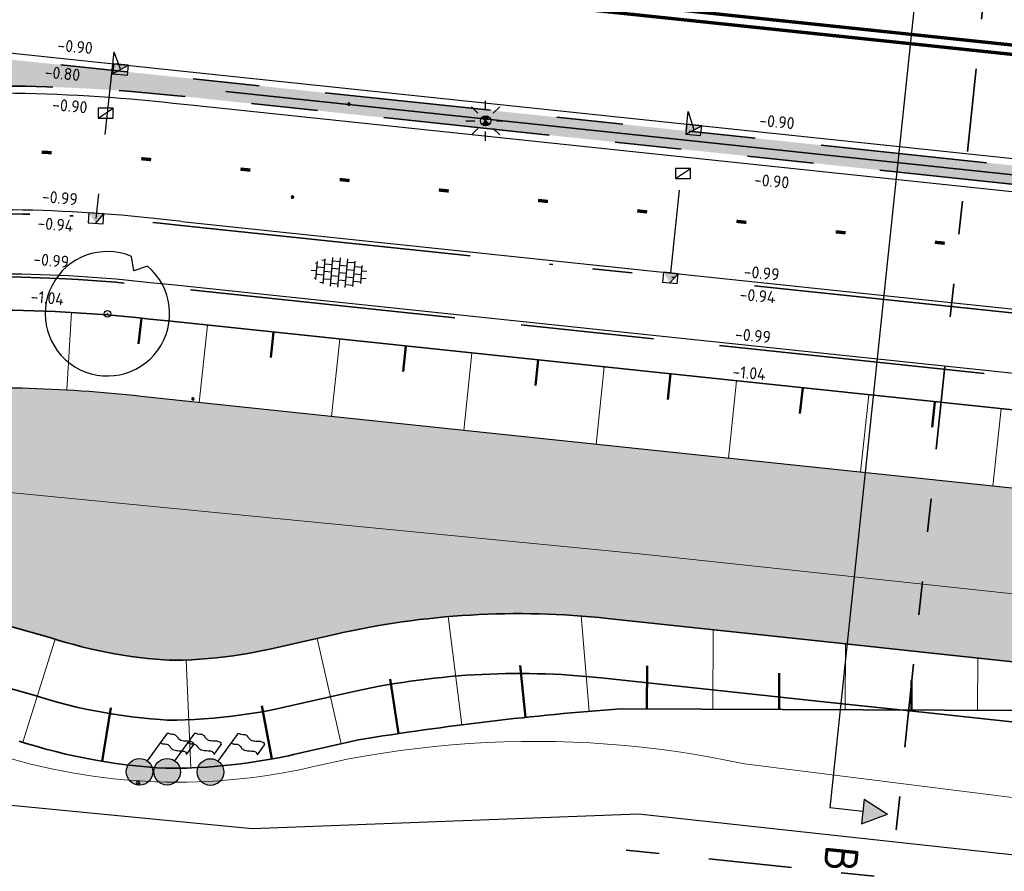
# Model space of a CAD drawing. Header units: metres. Extents: x -1 to 222837, y -2 to 853657.
# Tile 100 of 256: x 110850 to 110879, y 426741 to 426767. Entities that reach past the tile are written whole.
import ezdxf
from ezdxf.enums import TextEntityAlignment as Align

# ---------------------------------------------------------------- set-up
doc = ezdxf.new("R2010")
doc.units = ezdxf.units.M
doc.header["$XCLIPFRAME"] = 0
for name, pattern in [('AL-TEKENBLADGRENS', [11.5, 2.5, -1.5, 1, -1.5, 1, -1.5, 2.5]), ('RI-HWA_KOLKAANSLUITING', [4.3, 2.5, -1.8]), ('VH-AMSTELBAND', [30, 16, -4, 0, -2, 2, -2, 0, -4]), ('VH-OPSLUITBAND_100X200', [16, 8, -2, 4, -2]), ('VH-TROTTOIRBAND_130-150', [15, 5, -2, 2, -2, 2, -2])]:
    doc.linetypes.add(name, pattern=pattern)
doc.layers.add('A- Bestaand water', color=7, linetype='Continuous', true_color=0x5cadff)
doc.layers.add('A-Te graven water', color=7, linetype='Continuous', true_color=0x0040ff)
for name, color, linetype, lineweight in [('A-TXT-T25 @ 0.2', 7, 'Continuous', 25), ('B-ALG', 8, 'Continuous', 5), ('B-GRS-WERKGRENS', 4, 'WERKGRENS', 25), ('B-OI-RI-GWA_KOLK-S', 30, 'Continuous', 30), ('N-GRN-BOOM', 70, 'Continuous', 25), ('N-GRN-BOOM @ 0.02', 70, 'Continuous', 25), ('N-GRN-BOOM @ 1', 70, 'Continuous', 25), ('N-WE-GR-BOS-A', 42, 'Continuous', 18), ('N-WE-GR-HAAG-G', 90, 'GR-HAAG1', 35), ('N-WE-GW-BERM-G', 90, 'Continuous', 35), ('N-WE-GW-TALUDARCERING_KORT-G', 90, 'Continuous', 50), ('N-WE-GW-TALUDARCERING_LANG-G', 90, 'Continuous', 18), ('N-WE-IE-MEUBILAIR_WEGMEUBILAIR_VLAGGENMAST-S', 7, 'Continuous', 25), ('N-WE-IE-TERREINAFSCHEIDING_KUNSTMATIG-G', 30, 'IE-TERREINAFSCHEIDING-KUNSTMATIG', 35), ('N-WE-OB-BESCHOEIING-G', 7, 'OB-BESCHOEIING', 35), ('N-WE-RI-HWA_KOLK-S', 150, 'Continuous', 25), ('N-WE-VH-KANTOPSLUITING_OPSLUITBAND_100X200-G VOETPAD', 150, 'VH-OPSLUITBAND_100X200', 35), ('N-WE-VH-KANTOPSLUITING_RWSBAND-G', 210, 'VH-TROTTOIRBAND_130-150', 35), ('N-WE-VH-KANTOPSLUITING_VOORKANT OB 100X200', 7, 'Continuous', 25), ('N-WE-VH-KANTOPSLUITING_VOORKANT RIJWIELPADBAND', 7, 'Continuous', 25), ('N-WE-VH-KANTOPSLUITING_VOORKANT RWS-BAND', 7, 'Continuous', 25), ('N-WE-VH-Trottoirband 150x170', 60, 'VH-AMSTELBAND', 35), ('N-WE-VH-VERHARDING_TEGEL-S', 7, 'Continuous', 25), ('N-WE-VW-MARKERING_LANGS_STREEP-G', 7, 'Continuous', 35), ('N-WTR-DAMWAND', 140, 'DAMWAND', 25), ('SLD-n-wm_wegmarkering', 7, 'Continuous', 25), ('X-XX-AL-HOOGTELABEL-T25', 7, 'Continuous', 25), ('X-XX-AL-TEKENBLADGRENS-G blad 2', 7, 'AL-TEKENBLADGRENS', 35)]:
    doc.layers.add(name, color=color, linetype=linetype, lineweight=lineweight)
doc.layers.add('N-WE-RI-HWA_KOLKAANSLUITING-G', color=7, linetype='RI-HWA_KOLKAANSLUITING', lineweight=25, true_color=0x0078f0)
doc.layers.add('STEDIN BOVENGRONDS', color=7, linetype='Continuous')
doc.layers.add('X-REF', color=7, linetype='Continuous')
doc.styles.add('NLCS-ISO', font='NLCS-ISO.ttf')
doc.styles.add('NLCS-ISO-M1000-T25', font='NLCS-ISO.ttf')
doc.styles.add('RPS_50', font='isocp.shx', dxfattribs={"height": 5})
doc.linetypes.add('DAMWAND', pattern='A,2.2,-1,[132,ltypeshp.shx,S=0.5,R=0,X=-1,Y=0],3.2', length=6.4)
doc.linetypes.add('GR-HAAG1', pattern='A,6,[176,NLCS.shx,S=0.125,R=0,X=0,Y=0],-2', length=8)
doc.linetypes.add('IE-TERREINAFSCHEIDING-KUNSTMATIG', pattern='A,4,[82,NLCS.shx,S=0.75,R=90,X=0,Y=0],4,-2', length=10)
doc.linetypes.add('OB-BESCHOEIING', pattern='A,30,-5,[1,NLCS.SHX,S=1,R=0,X=0,Y=0],-5', length=40)
doc.linetypes.add('WERKGRENS', pattern='A,2.5,-1,[133,ltypeshp.shx,S=1,R=0,X=-1,Y=0],-1,2.5', length=7)
picture_1 = doc.add_image_def('image1.ecw', size_in_pixel=(400001, 250001))
picture_2 = doc.add_image_def('image2.ecw', size_in_pixel=(120000, 80000))

# ---------------------------------------------------------------- blocks, each defined once
blk = doc.blocks.new('*U1777')
for points in [[(12.8, 76.13), (16.72, 77.61), (13.18, 79.86)], [(-3.95, -87.94), (-0.03, -86.46), (-3.57, -84.21)]]:
    blk.add_hatch(color=256).paths.add_polyline_path(points)
for p, q in [((8.01, 78.5), (-8.73, -85.57)), ((12.99, 77.99), (8.01, 78.5)), ((13.18, 79.86), (12.8, 76.13)), ((13.18, 79.86), (16.72, 77.61)), ((12.8, 76.13), (16.72, 77.61)), ((-3.57, -84.21), (-3.95, -87.94)), ((-3.57, -84.21), (-0.03, -86.46)), ((-3.76, -86.08), (-8.73, -85.57)), ((-3.95, -87.94), (-0.03, -86.46))]:
    blk.add_line(p, q)
at = {"color": 4, "style": 'RPS_50'}
blk.add_attdef('NR-LINKS', text='', height=5, rotation=264.1724, dxfattribs=at).set_placement((8.57, 84), align=Align.RIGHT)
blk.add_attdef('NR-RECHTS', (-9.29, -91.06), '', height=5, rotation=264.1724, dxfattribs=at)
blk = doc.blocks.new('30')
at = {"layer": 'SLD-n-wm_wegmarkering'}
blk.add_solid([(-0.15, -0.05), (-0.15, 0.05), (0.15, -0.05), (0.15, 0.05)], dxfattribs=at)
blk = doc.blocks.new('*U338')
at = {"layer": 'SLD-n-wm_wegmarkering'}
blk.add_blockref('30', (0.15, 0), dxfattribs=at)
blk = doc.blocks.new('*U339')
at = {"layer": 'SLD-n-wm_wegmarkering', "color": 0, "linetype": 'ByBlock', "lineweight": -2, "transparency": 16777216}
for p, rotation in [((110850.511, 426762.889), 358.1117437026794), ((110853.504, 426762.697), 354.5560385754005), ((110856.488, 426762.384), 353.9884587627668), ((110859.471, 426762.07), 353.9884587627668), ((110862.455, 426761.756), 353.9884587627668), ((110865.438, 426761.442), 353.9884587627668), ((110868.422, 426761.128), 353.9884587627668), ((110871.405, 426760.813), 353.9884587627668), ((110874.389, 426760.499), 353.9884587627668), ((110877.372, 426760.185), 353.9884587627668)]:
    blk.add_blockref('*U338', p, dxfattribs=dict(at, rotation=rotation))
blk = doc.blocks.new('B-SRI-KOLK_TROTTOIR-SO')
at = {"color": 0}
blk.add_line((-1.125, 0), (1.125, 1.5), dxfattribs=at)
blk.add_3dface([(-1.125, 0), (1.125, 0), (1.125, 1.5), (-1.125, 1.5)], dxfattribs=at)
blk = doc.blocks.new('N-SRI-KOLK_TROTTOIR-SO')
blk.add_hatch(color=256).paths.add_polyline_path([(1.125, 1.5), (-1.125, 1.5), (-1.125, 0)])
blk.add_line((-1.125, 0), (1.125, 1.5))
at = {"flags": 128}
blk.add_lwpolyline([(-1.125, 0), (1.125, 0), (1.125, 1.5), (-1.125, 1.5)], close=True, dxfattribs=at)
blk = doc.blocks.new('TK in rijwielpadband')
at = {"layer": 'N-WE-RI-HWA_KOLK-S'}
blk.add_hatch(color=256, dxfattribs=at).paths.add_polyline_path([(2.25, 1.5), (0, 1.5), (1.125, 0)])
blk.add_line((1.125, 0), (2.25, 1.5), dxfattribs=at)
at = {"layer": 'N-WE-RI-HWA_KOLK-S', "flags": 128}
blk.add_lwpolyline([(0, 0), (2.25, 0), (2.25, 1.5), (0, 1.5)], close=True, dxfattribs=at)
blk = doc.blocks.new('SVH-TEGEL_300X300_DUN_HALFST-SO')
for p, q in [((-3.7, 2.25), (-3, 2.25)), ((-3, -2.52), (-3, 2.52)), ((-1.5, -2.87), (-1.5, 2.87)), ((-1.5, 2.25), (0, 2.25)), ((0, -2.97), (0, 2.97)), ((1.5, -2.87), (1.5, 2.87)), ((1.5, 2.25), (3, 2.25)), ((3, -2.52), (3, 2.52)), ((-5.66, 0), (-4.5, 0)), ((-4.89, 1.5), (-4.5, 1.5)), ((-4.5, -1.8), (-4.5, 1.8)), ((-4.5, 0.75), (-3, 0.75)), ((-3, 1.5), (-1.5, 1.5)), ((-3, 0), (-1.5, 0)), ((-1.5, 0.75), (0, 0.75)), ((0, 1.5), (1.5, 1.5)), ((0, 0), (1.5, 0)), ((1.5, 0.75), (3, 0.75)), ((3, 1.5), (4.5, 1.5)), ((3, 0), (4.5, 0)), ((4.5, -1.8), (4.5, 1.8)), ((4.5, 0.75), (5.48, 0.75)), ((-4.89, -1.5), (-4.5, -1.5)), ((-4.5, -0.75), (-3, -0.75)), ((-3, -1.5), (-1.5, -1.5)), ((-1.5, -0.75), (0, -0.75)), ((0, -1.5), (1.5, -1.5)), ((1.5, -0.75), (3, -0.75)), ((3, -1.5), (4.5, -1.5)), ((4.5, -0.75), (5.48, -0.75)), ((-3.7, -2.25), (-3, -2.25)), ((-1.5, -2.25), (0, -2.25)), ((1.5, -2.25), (3, -2.25))]:
    blk.add_line(p, q)
at = {"style": 'NLCS-ISO'}
blk.add_attdef('FORMAAT', text='', height=1.8, dxfattribs=at).set_placement((-5.76, 0), align=Align.MIDDLE_RIGHT)
blk.add_attdef('KLEUR', text='', height=1.8, dxfattribs=at).set_placement((5.58, 0), align=Align.MIDDLE_LEFT)
at = {"style": 'NLCS-ISO', "flags": 1}
blk.add_attdef('FUNCTIE', text='', height=1.8, dxfattribs=at).set_placement((0.12, -3.58), align=Align.MIDDLE_CENTER)
blk = doc.blocks.new('SIE-WEG_VLAGGENMAST-SO')
blk.add_hatch(color=256).paths.add_polyline_path([(0.2, 0, 1), (-0.2, 0, 1)])
for p, q in [((0.116, 0.163), (0.422, 0.583)), ((0.706, 0.261), (0.814, 0.409))]:
    blk.add_line(p, q)
blk.add_circle((0, 0), 0.2)
for points in [[(0.422, 0.583), (0.463, 0.568), (0.507, 0.565), (0.551, 0.542), (0.586, 0.497), (0.664, 0.467), (0.745, 0.462), (0.797, 0.442), (0.814, 0.409)], [(0.314, 0.435), (0.355, 0.42), (0.399, 0.417), (0.443, 0.394), (0.478, 0.349), (0.556, 0.319), (0.637, 0.314), (0.689, 0.294), (0.706, 0.261)]]:
    blk.add_spline(points, degree=3)
blk = doc.blocks.new('Lichtmast hergebruik')
h = blk.add_hatch(color=256)
h.dxf.hatch_style = 1
h.paths.add_polyline_path([(-0.58, 0.5), (0, 0), (0.5, 0.58, 0.414214)])
h = blk.add_hatch(color=256)
h.dxf.hatch_style = 1
h.paths.add_polyline_path([(0.58, -0.5), (0, 0), (-0.5, -0.58, 0.414214)])
for p, q in [((0, 1.62), (0, 3)), ((-2.12, 2.12), (-1.15, 1.15)), ((1.15, 1.15), (2.12, 2.12)), ((-3, 0), (-1.62, 0)), ((-2.12, -2.12), (-1.15, -1.15)), ((1.15, -1.15), (2.12, -2.12)), ((1.62, 0), (3, 0)), ((0, -3), (0, -1.62))]:
    blk.add_line(p, q)
at = {"flags": 128}
for points in [[(-0.58, 0.5), (0.58, -0.5)], [(-0.5, -0.58), (0.5, 0.58)]]:
    blk.add_lwpolyline(points, dxfattribs=at)
blk.add_circle((0, 0), 0.77)
at = {"style": 'NLCS-ISO'}
blk.add_attdef('TYPE', text='', height=1.8, dxfattribs=at).set_placement((0, 3), align=Align.BOTTOM_CENTER)
blk = doc.blocks.new('*U2079')
at = {"flags": 128}
blk.add_lwpolyline([(4.82, 5.74), (3.15, 5.17), (2.89, 6.92, 13.158116)], format="xyb", close=True, dxfattribs=at)
blk.add_circle((0, 0), 0.4)
blk.add_point((0, 0))
blk = doc.blocks.new('*U2697')
at = {"layer": 'N-GRN-BOOM @ 1', "xscale": 0.25, "yscale": 0.25, "zscale": 0.25}
blk.add_blockref('*U2079', (110852.489, 426758.03), dxfattribs=at)
blk = doc.blocks.new('*U2702')
at = {"layer": 'N-GRN-BOOM @ 0.02', "xscale": 0.005, "yscale": 0.005, "zscale": 0.005}
blk.add_blockref('*U2079', (110855.057, 426755.475), dxfattribs=at)
blk = doc.blocks.new('*U2703')
at = {"layer": 'N-GRN-BOOM @ 0.02', "xscale": 0.005, "yscale": 0.005, "zscale": 0.005}
blk.add_blockref('*U2079', (110858.052, 426761.544), dxfattribs=at)
blk = doc.blocks.new('*U2704')
at = {"layer": 'N-GRN-BOOM @ 0.02', "xscale": 0.005, "yscale": 0.005, "zscale": 0.005}
blk.add_blockref('*U2079', (110859.746, 426764.341), dxfattribs=at)
blk = doc.blocks.new('*U2749')
at = {"layer": 'N-GRN-BOOM @ 0.02', "xscale": 0.006999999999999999, "yscale": 0.006999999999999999, "zscale": 0.006999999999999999}
blk.add_blockref('*U2079', (110853.408, 426743.926), dxfattribs=at)

msp = doc.modelspace()

# ---------------------------------------------------------------- hatches: boundary and pattern name
at = {"layer": 'A- Bestaand water', "transparency": 33554559}
h = msp.add_hatch(color=256, dxfattribs=at)
edge = h.paths.add_edge_path()
edge.add_arc((110840.4053, 426795.7257), 40.36, 255.91054, 272.06637)
edge.add_arc((110841.673, 426774.2511), 18.86, 270.56963, 275.31028)
edge.add_line((110843.4185, 426755.472), (110845.1103, 426755.6289))
edge.add_arc((110848.9176, 426714.5752), 41.2299, 83.61065, 95.2984, ccw=False)
edge.add_line((110853.5059, 426755.549), (110854.1624, 426755.4798))
edge.add_line((110854.1624, 426755.4798), (110903.0784, 426750.3278))
edge.add_arc((110902.6934, 426748.7494), 1.6247, -84.13717, 76.29248, ccw=False)
edge.add_line((110902.8594, 426747.1332), (110868.591, 426750.805))
edge.add_line((110868.591, 426750.805), (110846.557, 426752.947))
edge.add_line((110846.557, 426752.947), (110787.383, 426759.314))
edge.add_line((110787.383, 426759.314), (110780.343, 426760.233))
edge.add_line((110780.343, 426760.233), (110778.827, 426760.743))
edge.add_arc((110780.8492, 426761.1302), 2.0589, 84.71359, 190.8389, ccw=False)
edge.add_line((110781.0389, 426763.1803), (110818.0744, 426759.2802))
edge.add_line((110818.0744, 426759.2802), (110819.5067, 426759.1293))
edge.add_arc((110815.1981, 426718.2156), 41.14, 72.67853, 83.98846, ccw=False)
edge.add_line((110827.4468, 426757.4898), (110829.0768, 426756.9815))
edge.add_arc((110834.692, 426774.9862), 18.86, 252.67853, 257.40724)
at = {"layer": 'A-Te graven water', "transparency": 33554559}
h = msp.add_hatch(color=256, dxfattribs=at)
edge = h.paths.add_edge_path()
edge.add_arc((110839.9057, 426793.378), 40.4716, 252.17033, 255.11684)
edge.add_line((110829.5106, 426754.2642), (110850.76, 426748.2992))
edge.add_line((110850.76, 426748.2992), (110850.998, 426748.224))
edge.add_line((110850.998, 426748.224), (110851.2374, 426748.1529))
edge.add_line((110851.2374, 426748.1529), (110851.4782, 426748.0859))
edge.add_line((110851.4782, 426748.0859), (110851.7205, 426748.023))
edge.add_line((110851.7205, 426748.023), (110851.9639, 426747.9644))
edge.add_line((110851.9639, 426747.9644), (110852.2084, 426747.91))
edge.add_line((110852.2084, 426747.91), (110852.4541, 426747.8598))
edge.add_line((110852.4541, 426747.8598), (110852.7008, 426747.8139))
edge.add_line((110852.7008, 426747.8139), (110852.9484, 426747.7723))
edge.add_line((110852.9484, 426747.7723), (110853.197, 426747.735))
edge.add_line((110853.197, 426747.735), (110853.4463, 426747.702))
edge.add_line((110853.4463, 426747.702), (110853.6963, 426747.6733))
edge.add_line((110853.6963, 426747.6733), (110853.9469, 426747.649))
edge.add_line((110853.9469, 426747.649), (110854.1983, 426747.629))
edge.add_line((110854.1983, 426747.629), (110854.3484, 426747.6197))
edge.add_line((110854.3484, 426747.6197), (110854.5536, 426747.6184))
edge.add_line((110854.5536, 426747.6184), (110854.7636, 426747.6237))
edge.add_line((110854.7636, 426747.6237), (110855.0156, 426747.6345))
edge.add_line((110855.0156, 426747.6345), (110855.2673, 426747.6496))
edge.add_line((110855.2673, 426747.6496), (110855.5186, 426747.6692))
edge.add_line((110855.5186, 426747.6692), (110855.7695, 426747.6931))
edge.add_line((110855.7695, 426747.6931), (110856.0197, 426747.7214))
edge.add_line((110856.0197, 426747.7214), (110856.2694, 426747.754))
edge.add_line((110856.2694, 426747.754), (110856.5183, 426747.791))
edge.add_line((110856.5183, 426747.791), (110856.7664, 426747.8323))
edge.add_line((110856.7664, 426747.8323), (110857.0137, 426747.8779))
edge.add_line((110857.0137, 426747.8779), (110857.2661, 426747.929))
edge.add_line((110857.2661, 426747.929), (110857.3741, 426747.9525))
edge.add_line((110857.3741, 426747.9525), (110859.3179, 426748.3951))
edge.add_arc((110864.8678, 426724.0189), 25, 83.88746, 102.82611, ccw=False)
edge.add_line((110867.5298, 426748.8767), (110874.3174, 426748.1498))
edge.add_line((110874.3174, 426748.1498), (110877.5596, 426747.8026))
edge.add_line((110877.5596, 426747.8026), (110883.8538, 426747.1285))
edge.add_arc((110889.1782, 426796.8442), 50, 263.88709, 271.26065)
edge.add_line((110890.2782, 426746.8563), (110902.8594, 426747.1332))
edge.add_line((110902.8594, 426747.1332), (110876.107, 426750))
edge.add_line((110876.107, 426750), (110868.591, 426750.805))
edge.add_line((110868.591, 426750.805), (110846.8309, 426752.9204))
edge.add_line((110846.8309, 426752.9204), (110825.4159, 426755.2217))
edge.add_line((110825.4159, 426755.2217), (110827.5137, 426754.8502))
at = {"layer": 'N-WE-GR-BOS-A', "transparency": 33554559}
h = msp.add_hatch(dxfattribs=at)
h.set_pattern_fill('AGR-BOSPLANTSOEN', color=102, scale=0.2, style=0, pattern_type=2)
h.set_pattern_definition([(0, (0, 0), (0.2, 0.2), [0.24, -0.16]), (90, (0.12, -0.08), (-0.8, 5e-17), [0.16, -0.24]), (90, (0.32, 0.12), (-0.8, 5e-17), [0.16, -0.24]), (90, (0.52, -0.04), (-0.8, 5e-17), [0.08, -0.32]), (90, (0.72, 0.16), (-0.8, 5e-17), [0.08, -0.32])])
edge = h.paths.add_edge_path()
edge.add_line((110912.4529, 426757.4572), (110912.6048, 426759.0214))
edge.add_line((110912.6048, 426759.0214), (110912.272, 426759.0537))
edge.add_line((110912.272, 426759.0537), (110912.2702, 426759.0539))
edge.add_line((110912.2702, 426759.0539), (110854.8239, 426765.1236))
edge.add_line((110854.8239, 426765.1236), (110841.0756, 426766.5714))
edge.add_line((110841.0756, 426766.5714), (110840.8907, 426764.8148))
edge.add_arc((110841.189, 426764.7834), 0.3, 173.98846, 267.0735)
edge.add_arc((110841.673, 426774.251), 9.78, 267.0735, 275.29839)
edge.add_line((110842.5761, 426764.5128), (110844.2762, 426764.6705))
edge.add_arc((110849.0134, 426711.6612), 53.2205, 84.0957, 95.10671, ccw=False)
edge.add_line((110854.488, 426764.5994), (110901.469, 426759.6283))
edge.add_line((110901.469, 426759.6283), (110902.5981, 426759.5094))
edge.add_arc((110897.3386, 426709.5655), 50.22, 72.48466, 83.98846, ccw=False)

# ---------------------------------------------------------------- linework, layer by layer
at = {"flags": 128}
msp.add_lwpolyline([(110874.2123, 426743.1768), (110874.2123, 426743.1768)], dxfattribs=at)
at = {"layer": 'B-ALG', "flags": 128}
msp.add_lwpolyline([(110776.859, 426763.762), (110776.933, 426763.158), (110777.296, 426762.193), (110777.876, 426761.499), (110778.827, 426760.743), (110780.343, 426760.233), (110787.383, 426759.314), (110846.557, 426752.947), (110868.591, 426750.805), (110902.4714, 426747.1763)], dxfattribs=at)
at = {"layer": 'B-ALG'}
msp.add_lwpolyline([(110849.5752, 426744.662), (110849.88, 426744.5769), (110850.1863, 426744.4972), (110850.4939, 426744.4228), (110850.8027, 426744.3538), (110851.1127, 426744.2901), (110851.4238, 426744.2319), (110851.7358, 426744.1792), (110852.0488, 426744.1319), (110852.3625, 426744.09), (110852.6768, 426744.0536), (110852.9918, 426744.0228), (110853.3072, 426743.9974), (110853.6231, 426743.9775), (110853.9392, 426743.9632), (110854.2556, 426743.9544), (110854.572, 426743.9511), (110854.8885, 426743.9533), (110855.2049, 426743.961), (110855.521, 426743.9743), (110855.837, 426743.9931), (110856.1525, 426744.0174), (110856.4676, 426744.0472), (110856.7821, 426744.0825), (110857.0959, 426744.1232), (110857.409, 426744.1695), (110857.7212, 426744.2212), (110858.0324, 426744.2783), (110858.2263, 426744.3168), (110858.733, 426744.4365), (110859.2418, 426744.5473), (110859.7523, 426744.6493), (110860.2646, 426744.7423), (110860.7785, 426744.8264), (110861.2937, 426744.9015), (110861.8101, 426744.9676), (110862.3277, 426745.0246), (110862.8461, 426745.0727), (110863.3653, 426745.1116), (110863.8851, 426745.1416), (110864.4054, 426745.1624), (110864.9259, 426745.1741), (110865.4465, 426745.1768), (110865.9672, 426745.1704), (110866.4876, 426745.1549), (110867.0077, 426745.1303), (110867.5273, 426745.0966), (110868.0462, 426745.0539), (110868.5643, 426745.0021), (110869.0814, 426744.9413), (110869.5973, 426744.8715), (110870.112, 426744.7926), (110870.6252, 426744.7048), (110871.1368, 426744.6081), (110871.6441, 426744.503), (110886.7984, 426742.5973)], dxfattribs=at)
at = {"layer": 'B-GRS-WERKGRENS', "flags": 128}
msp.add_lwpolyline([(110696.0424, 426984.6552), (110683.8611, 426993.0575), (110681.5434, 426989.648), (110647.8047, 426943.6556), (110640.0829, 426933.4366), (110631.1128, 426920.9005, 0.1052077), (110625.3199, 426903.2705), (110623.1195, 426903.1135), (110622.8302, 426899.1404), (110622.8257, 426889.069), (110624.314, 426881.9131), (110619.9478, 426879.8593), (110610.3848, 426873.2075), (110605.3942, 426863.2003), (110609.4478, 426861.4866), (110615.1856, 426858.5041), (110624.3283, 426850.7908), (110624.9802, 426851.6022), (110633.8741, 426844.4563), (110643.0504, 426836.1435), (110655.3674, 426823.3669), (110656.8702, 426821.845), (110655.5569, 426820.1319), (110651.9971, 426815.8251), (110661.0857, 426808.031), (110673.7143, 426797.8916), (110678.9933, 426800.935), (110682.0087, 426797.6368), (110681.3441, 426795.8887), (110682.3406, 426793.9995), (110688.6092, 426792.8127), (110694.4162, 426788.3905), (110707.3498, 426779.7534), (110715.9972, 426773.9651), (110732.7151, 426767.339), (110745.7247, 426763.2028), (110771.1914, 426758.373, 0.0609615), (110771.6742, 426758.3185), (110776.6174, 426758.3652, 0.2032449), (110778.0492, 426758.9882), (110779.3918, 426760.4028), (110780.9873, 426760.4434), (110817.1705, 426756.6066), (110816.6589, 426751.3461), (110815.9469, 426746.519), (110856.8361, 426742.5539), (110868.464, 426743.0015), (110903.6966, 426739.1644), (110904.3848, 426743.7349), (110908.755, 426743.0671), (110933.5332, 426740.8075), (110948.0408, 426738.8473), (110947.4256, 426740.8728), (110946.1413, 426744.2355), (110945.7955, 426745.6803), (110945.6322, 426748.1471), (110946.284, 426749.2657), (110950.55, 426751.1074), (110955.1425, 426754.8833), (110957.03, 426770.6443, -0.1858071), (110962.3439, 426783.753), (110989.6664, 426800.1273), (111094.2752, 426788.8928), (111096.9393, 426786.2536), (111113.387, 426770.3931), (111118.0944, 426765.9923), (111122.4936, 426760.6996), (111125.9314, 426762.8446), (111132.5526, 426748.3003), (111130.756, 426746.1019), (111135.8274, 426730.5828), (111138.6736, 426726.3465), (111145.5036, 426725.3036), (111154.9471, 426706.8249), (111165.7603, 426690.152), (111168.851, 426684.8194, -0.4623624), (111168.5963, 426684.1014), (111167.0071, 426683.4965, 0.420484), (111166.7216, 426682.8413), (111168.1987, 426679.1971, 0.4081062), (111168.8402, 426678.9177), (111171.0563, 426679.7624, -0.3865109), (111171.6824, 426679.5171), (111181.5181, 426659.6501, -0.0508334), (111182.4436, 426652.4704), (111182.0314, 426643.923, 0.1424738), (111183.8712, 426635.0932), (111183.4465, 426634.9245, 0.4355486), (111183.181, 426634.2421), (111186.4656, 426627.4501, 0.391009), (111187.0968, 426627.2017), (111187.7695, 426627.4631, -0.6217047), (111188.6778, 426626.8695), (111191.3536, 426623.2086), (111193.4941, 426621.7053, 0.0312453), (111201.9852, 426616.7325), (111203.0999, 426614.7511), (111204.682, 426609.1244), (111214.9386, 426601.3343), (111217.1204, 426598.7395), (111225.8995, 426589.0359), (111234.1322, 426582.7269), (111239.4891, 426579.6722), (111245.6835, 426577.3486), (111253.4749, 426571.9169), (111263.6, 426564.0526), (111282.5854, 426548.9024), (111301.6692, 426532.7467, 0.3053725), (111302.2245, 426532.6856), (111306.0353, 426534.6841, -0.2980823), (111306.5802, 426534.6315), (111324.4609, 426520.2968), (111328.5947, 426517.3176), (111334.5617, 426512.1897), (111347.6676, 426496.9046), (111348.8032, 426495.5161), (111350.8304, 426490.6816), (111350.3674, 426489.5288), (111350.1567, 426488.113), (111358.3017, 426484.7489), (111354.8474, 426480.6644), (111368.3123, 426468.1831), (111377.3553, 426476.996, 0.1363374), (111383.9435, 426482.7516), (111385.2075, 426486.335, 0.1290898), (111392.5323, 426491.085), (111402.9598, 426500.6813), (111414.8163, 426512.1936), (111417.8476, 426515.9853), (111419.2589, 426514.9338), (111421.3759, 426518.0123), (111420.2224, 426518.9196), (111422.81, 426522.1924), (111426.863, 426530.0682, 0.0350706), (111434.8335, 426544.8206), (111439.2413, 426554.0134, -0.0523081), (111448.8827, 426568.1194, -0.040521), (111456.7487, 426576.4924, -0.0466952), (111473.4248, 426590.6198), (111485.5951, 426597.7662, -0.0126767), (111492.9285, 426600.958), (111508.0649, 426606.5204, 0.4105065), (111508.3639, 426607.1562), (111505.5678, 426615.0734, 0.4168207), (111504.9257, 426615.3769, 0.0905865), (111453.5553, 426585.3427, 0.0753554), (111438.7111, 426569.8858), (111431.5958, 426575.2906), (111449.9864, 426597.6332, -0.0167918), (111466.0879, 426610.5482, -0.0557367), (111491.1449, 426625.909), (111496.7623, 426628.282), (111500.0134, 426627.408), (111496.8382, 426635.2441, 0.4365131), (111496.1526, 426635.5043), (111483.8851, 426629.4186), (111469.1011, 426620.6492), (111459.7603, 426613.6987), (111449.6345, 426605.6254), (111441.1156, 426596.9369), (111429.1984, 426582.1603), (111431.0516, 426580.4575), (111406.3855, 426549.5491), (111397.0353, 426537.6586), (111395.2825, 426538.9636), (111392.9955, 426535.9501), (111394.7182, 426534.652), (111385.0563, 426522.0908), (111383.9989, 426523.6376), (111382.3412, 426528.1461), (111377.4375, 426522.2271), (111374.2352, 426518.6692), (111371.5931, 426517.349), (111368.7588, 426516.8835, -0.1652702), (111368.4414, 426516.9363), (111351.2649, 426526.1508), (111324.3951, 426546.666, -0.3657024), (111324.2558, 426547.2959), (111327.3573, 426553.7283), (111318.6307, 426557.5297), (111316.993, 426553.8053, -0.292044), (111316.5453, 426553.5067), (111315.0912, 426553.4777, -0.1776704), (111314.7655, 426553.5899), (111310.1408, 426557.3558), (111311.2887, 426558.5858), (111304.2587, 426562.7405), (111301.5045, 426560.4492), (111295.9509, 426564.4743), (111281.0543, 426575.6912), (111258.9288, 426592.957), (111249.3591, 426601.8548, -0.343865), (111248.8513, 426603.8594), (111251.0811, 426609.1697), (111244.5637, 426612.1342), (111243.3013, 426609.3809, -0.38751), (111240.247, 426608.7097), (111235.9586, 426611.3734), (111222.8523, 426621.7349, -0.1019607), (111210.3565, 426637.5663), (111200.0165, 426658.1073), (111201.4139, 426658.6408), (111199.3001, 426663.2598), (111197.9906, 426662.7333), (111191.4076, 426676.6319), (111174.4849, 426716.3816), (111175.4097, 426716.7231), (111171.0205, 426729.4174), (111175.0412, 426731.185), (111170.1325, 426742.3426), (111166.2238, 426740.4392, -0.410464), (111165.5682, 426740.6918), (111138.6135, 426800.3934), (111133.3697, 426808.996), (111125.2446, 426812.7715), (111122.0804, 426814.7113), (111120.4075, 426811.7274), (111112.4651, 426815.0539), (111113.977, 426818.0228), (111102.5934, 426823.5257), (111102.2145, 426825.6444), (111101.5386, 426826.104), (111098.4509, 426820.0386), (111098.1228, 426816.7559, -0.4783147), (111097.1304, 426815.9869), (111079.7528, 426814.8965), (111037.4827, 426818.9619), (111036.1483, 426820.676), (111025.3219, 426821.8651, -0.5882687), (111024.7204, 426822.5699), (111025.1154, 426826.7463), (111011.1397, 426828.3732), (111010.5098, 426823.377), (110975.0569, 426827.1641, -0.4227405), (110973.7842, 426826.145), (110972.2564, 426826.4378), (110959.5596, 426833.3734), (110958.1603, 426830.409), (110957.3954, 426829.099), (110954.2397, 426830.6759, 0.4177603), (110954.0263, 426831.7812), (110953.0451, 426832.2923), (110947.7288, 426821.8867, 0.3948319), (110948.0794, 426820.5624), (110946.5009, 426817.2404, 0.3462481), (110946.8876, 426815.8708), (110948.0794, 426815.2823), (110932.6313, 426785.3128), (110928.0532, 426787.6811), (110926.0816, 426783.9946), (110917.98, 426788.1352), (110915.9109, 426784.42), (110924.7467, 426780.0296), (110923.0733, 426776.8554, -0.3567778), (110920.2972, 426775.4672), (110916.1875, 426776.0072), (110915.9141, 426771.5714), (110913.7365, 426768.8555), (110905.8767, 426769.8295), (110900.4014, 426769.4949), (110863.1263, 426773.5086), (110863.2476, 426775.3474), (110848.047, 426776.8987), (110848.3121, 426779.5808), (110834.4844, 426781.2506), (110832.1514, 426778.2107), (110815.8574, 426780.0038), (110815.8584, 426779.1503), (110801.2397, 426780.3392), (110782.6093, 426782.222), (110759.4143, 426784.7077), (110754.5988, 426785.9779), (110742.745, 426787.1149, -0.0827147), (110722.469, 426795.3305), (110715.9744, 426799.6762), (110697.6211, 426814.5447), (110698.7305, 426815.8539), (110693.1992, 426820.2996), (110694.4011, 426821.1956), (110690.4312, 426824.4068), (110689.2759, 426823.1938), (110680.9801, 426829.6825), (110667.8024, 426840.4947), (110648.298, 426856.8491), (110644.9707, 426860.4465), (110640.9767, 426865.7977, -0.1510224), (110633.0251, 426899.4367), (110633.3008, 426902.589), (110632.0835, 426902.7381, -0.0338708), (110634.6762, 426913.6872, -0.0642324), (110643.7421, 426928.4733), (110681.0035, 426978.4881), (110692.6868, 426980.9045)], format="xyb", close=True, dxfattribs=at)
at = {"layer": 'N-WE-GR-HAAG-G', "flags": 128}
msp.add_lwpolyline([(110856.0466, 426764.7128), (110910.219, 426758.9891)], dxfattribs=at)
at = {"layer": 'N-WE-GW-BERM-G', "ltscale": 0.6}
for points in [[(110932.037, 426741.716, 0.4131592), (110934.2075, 426743.1486), (110934.2075, 426746.5705, 0.5327449), (110932.8299, 426747.4964, -0.2137206), (110917.6978, 426748.0097), (110916.4469, 426748.6217, 0.0877468), (110901.8922, 426752.8064), (110854.406, 426757.8071), (110853.76, 426757.8751, 0.0291601), (110848.6893, 426758.1445, 0.021788), (110844.8984, 426757.9593), (110844.3283, 426757.9064), (110843.9161, 426757.8682, -0.0990195), (110829.0855, 426759.43), (110828.1435, 426759.7237, 0.049389), (110819.7517, 426761.4565), (110818.3194, 426761.6073), (110779.0806, 426765.7395, 0.4110668), (110776.8845, 426763.9813), (110776.859, 426763.762)], [(110849.8307, 426745.1844), (110850.0454, 426745.1166), (110850.3393, 426745.0293), (110850.6347, 426744.9471), (110850.9319, 426744.87), (110851.2304, 426744.7981), (110851.5304, 426744.7314), (110851.8316, 426744.6699), (110852.1341, 426744.6136), (110852.4377, 426744.5626), (110852.7423, 426744.5168), (110853.0478, 426744.4764), (110853.3542, 426744.4412), (110853.6613, 426744.4114), (110853.9692, 426744.387), (110854.2372, 426744.3704), (110854.584, 426744.3681), (110854.8741, 426744.3754), (110855.1828, 426744.3886), (110855.4912, 426744.4072), (110855.799, 426744.4312), (110856.1063, 426744.4605), (110856.4129, 426744.4951), (110856.7188, 426744.5351), (110857.0239, 426744.5805), (110857.328, 426744.6311), (110857.6311, 426744.687), (110857.9338, 426744.7483), (110858.0799, 426744.78), (110860.0394, 426745.2262, -0.0212283), (110867.9202, 426746.1602), (110880.0933, 426746.107, 0.0008079), (110890.2892, 426746.3564)]]:
    msp.add_lwpolyline(points, format="xyb", dxfattribs=at)
at = {"layer": 'N-WE-GW-TALUDARCERING_KORT-G'}
for p, q in [((110853.4268, 426757.1347), (110853.5081, 426757.9026)), ((110857.4037, 426756.7149), (110857.4846, 426757.4829)), ((110861.3817, 426756.296), (110861.4626, 426757.064)), ((110865.3597, 426755.8771), (110865.4406, 426756.6451)), ((110869.3377, 426755.4582), (110869.4186, 426756.2262)), ((110873.3157, 426755.0393), (110873.3966, 426755.8072)), ((110877.2937, 426754.6204), (110877.3746, 426755.3883)), ((110864.8989, 426747.4593), (110865.0651, 426745.9001)), ((110868.7152, 426747.453), (110868.7095, 426746.1568)), ((110872.6933, 426747.2313), (110872.6886, 426746.1394)), ((110860.9941, 426747.0448), (110861.2367, 426745.4119)), ((110876.6715, 426747.0096), (110876.6676, 426746.122)), ((110852.5941, 426746.1841), (110852.3247, 426744.5816)), ((110857.1344, 426746.2478), (110857.4291, 426744.6497))]:
    msp.add_line(p, q, dxfattribs=at)
at = {"layer": 'N-WE-GW-TALUDARCERING_LANG-G'}
for p, q in [((110851.2684, 426755.738), (110851.4018, 426758.0742)), ((110855.2505, 426755.3652), (110855.4956, 426757.6924)), ((110859.2285, 426754.9463), (110859.4736, 426757.2734)), ((110863.2065, 426754.5274), (110863.4516, 426756.8545)), ((110867.1845, 426754.1085), (110867.4296, 426756.4356)), ((110871.1625, 426753.6896), (110871.4076, 426756.0167)), ((110875.1405, 426753.2707), (110875.3856, 426755.5978)), ((110879.1185, 426752.8517), (110879.3636, 426755.1789)), ((110862.7353, 426748.9277), (110863.1499, 426745.676)), ((110866.731, 426748.9493), (110866.977, 426746.0841)), ((110858.7928, 426748.2755), (110859.5143, 426745.1066)), ((110870.7095, 426748.5362), (110870.6991, 426746.1481)), ((110850.9193, 426748.2488), (110849.9398, 426745.15)), ((110874.6868, 426748.1103), (110874.6781, 426746.1307)), ((110878.664, 426747.6843), (110878.6571, 426746.1133)), ((110854.8533, 426747.6275), (110854.9922, 426744.3805))]:
    msp.add_line(p, q, dxfattribs=at)
at = {"layer": 'N-WE-IE-TERREINAFSCHEIDING_KUNSTMATIG-G', "flags": 128}
msp.add_lwpolyline([(110901.8696, 426745.311), (110890.3178, 426745.0568, -0.0321843), (110883.6621, 426745.3388), (110877.3679, 426746.0129), (110874.1257, 426746.3601), (110867.3381, 426747.087, 0.0828241), (110859.7175, 426746.64), (110857.765, 426746.1954), (110857.6359, 426746.1674), (110857.3556, 426746.1106), (110857.0775, 426746.0593), (110856.7983, 426746.0129), (110856.5183, 426745.9713), (110856.2375, 426745.9345), (110855.956, 426745.9027), (110855.6739, 426745.8758), (110855.3913, 426745.8538), (110855.1082, 426745.8368), (110854.8248, 426745.8246), (110854.5704, 426745.8182), (110854.2868, 426745.8201), (110854.0714, 426745.8334), (110853.7887, 426745.8559), (110853.5068, 426745.8832), (110853.2256, 426745.9155), (110852.9451, 426745.9526), (110852.6655, 426745.9946), (110852.3869, 426746.0414), (110852.1093, 426746.0931), (110851.8329, 426746.1496), (110851.5576, 426746.2108), (110851.2837, 426746.2768), (110851.011, 426746.3475), (110850.74, 426746.4229), (110850.4704, 426746.5029), (110850.2453, 426746.5741), (110825.3362, 426753.5664)], format="xyb", dxfattribs=at)
at = {"layer": 'N-WE-OB-BESCHOEIING-G', "ltscale": 0.49, "flags": 128}
msp.add_lwpolyline([(110825.4159, 426755.2217), (110827.5137, 426754.8502, 0.0128573), (110829.5106, 426754.2642), (110850.76, 426748.2992), (110850.998, 426748.224), (110851.2374, 426748.1529), (110851.4782, 426748.0859), (110851.7205, 426748.023), (110851.9639, 426747.9644), (110852.2084, 426747.91), (110852.4541, 426747.8598), (110852.7008, 426747.8139), (110852.9484, 426747.7723), (110853.197, 426747.735), (110853.4463, 426747.702), (110853.6963, 426747.6733), (110853.9469, 426747.649), (110854.1983, 426747.629), (110854.3484, 426747.6197), (110854.5536, 426747.6184), (110854.7636, 426747.6237), (110855.0156, 426747.6345), (110855.2673, 426747.6496), (110855.5186, 426747.6692), (110855.7695, 426747.6931), (110856.0197, 426747.7214), (110856.2694, 426747.754), (110856.5183, 426747.791), (110856.7664, 426747.8323), (110857.0137, 426747.8779), (110857.2661, 426747.929), (110857.3741, 426747.9525), (110859.3179, 426748.3951, -0.0828241), (110867.5298, 426748.8767), (110874.3174, 426748.1498), (110877.5596, 426747.8026), (110883.8538, 426747.1285, 0.0321843), (110890.2782, 426746.8563), (110902.8594, 426747.1332, 0.032536), (110903.0677, 426747.1684, 0.032536)], format="xyb", dxfattribs=at)
at = {"layer": 'N-WE-RI-HWA_KOLKAANSLUITING-G', "elevation": -1.069, "flags": 128}
for points in [[(110852.6801, 426765.9142), (110852.1428, 426760.9007)], [(110852.6801, 426765.9142), (110852.8842, 426765.3781)]]:
    msp.add_lwpolyline(points, dxfattribs=at)
at = {"layer": 'N-WE-RI-HWA_KOLKAANSLUITING-G', "flags": 128}
for points in [[(110869.4316, 426759.2615), (110869.9496, 426764.1148)], [(110869.9496, 426764.1148), (110870.1205, 426763.563)]]:
    msp.add_lwpolyline(points, dxfattribs=at)
at = {"layer": 'N-WE-VH-KANTOPSLUITING_OPSLUITBAND_100X200-G VOETPAD', "flags": 128}
msp.add_lwpolyline([(110674.0563, 426808.7925), (110682.3253, 426803.3521, 0.0170406), (110685.5918, 426801.4434), (110688.779, 426799.724, -0.0457995), (110695.5528, 426795.2252), (110697.7542, 426793.453, 0.1442054), (110756.7899, 426769.0924), (110818.4242, 426762.6018), (110819.8564, 426762.451, -0.049389), (110828.4413, 426760.6784), (110829.3317, 426760.4007), (110829.3832, 426760.3846, 0.0990195), (110843.8238, 426758.8639), (110844.2359, 426758.9021), (110844.806, 426758.955, -0.0509622), (110853.8679, 426758.8693), (110854.5107, 426758.8016), (110900.8679, 426753.9198), (110901.9969, 426753.8009, -0.0877468), (110916.8864, 426749.52), (110918.1372, 426748.908, 0.244109), (110934.2777, 426749.2928), (110934.8871, 426749.6279)], format="xyb", dxfattribs=at)
at = {"layer": 'N-WE-VH-KANTOPSLUITING_RWSBAND-G', "flags": 128}
msp.add_lwpolyline([(110912.272, 426759.0537), (110912.7969, 426759.0027, 0.0531533), (110919.733, 426759.1239), (110921.9265, 426759.4725, -0.3156383), (110932.1822, 426754.8996), (110932.2762, 426754.7427), (110931.5123, 426754.3227, -0.244109), (110920.6598, 426754.0639), (110919.4089, 426754.6759, 0.0877468), (110902.5981, 426759.5094), (110901.469, 426759.6283), (110854.488, 426764.5994, 0.0480816), (110844.2762, 426764.6705), (110842.5761, 426764.5128, -0.0359033), (110841.1737, 426764.4838, -0.4300735), (110840.8907, 426764.8148), (110841.0756, 426766.5714), (110854.8239, 426765.1236), (110912.2702, 426759.0539)], format="xyb", close=True, dxfattribs=at)
at = {"layer": 'N-WE-VH-KANTOPSLUITING_VOORKANT OB 100X200', "flags": 128}
msp.add_lwpolyline([(110674.1113, 426808.876), (110682.3794, 426803.4361, 0.0170363), (110685.6393, 426801.5314), (110688.8265, 426799.812, -0.0457995), (110695.6155, 426795.3031), (110697.8169, 426793.5309, 0.1442054), (110756.8003, 426769.1918), (110818.4346, 426762.7013), (110819.8669, 426762.5504, -0.049389), (110828.471, 426760.7738), (110829.3615, 426760.4961), (110829.413, 426760.4801, 0.0990195), (110843.8145, 426758.9635), (110844.2267, 426759.0017), (110844.7968, 426759.0546, -0.0509605), (110853.8787, 426758.9687), (110854.5212, 426758.9011), (110900.8783, 426754.0193), (110902.0074, 426753.9004, -0.0877468), (110916.9303, 426749.6098), (110918.1812, 426748.9978, 0.244109), (110934.2296, 426749.3805), (110934.8605, 426749.7273)], format="xyb", dxfattribs=at)
at = {"layer": 'N-WE-VH-KANTOPSLUITING_VOORKANT RIJWIELPADBAND', "flags": 128}
for points in [[(110854.7223, 426760.8105), (110854.0858, 426760.8775, 0.0509272), (110844.6197, 426760.9664), (110843.6372, 426760.8753, -0.0990195), (110829.9846, 426762.313), (110829.0427, 426762.6068, 0.049389), (110820.068, 426764.4599), (110818.6357, 426764.6107)], [(110854.7223, 426760.8105), (110901.0794, 426755.9287), (110902.2085, 426755.8098, -0.0877468), (110917.7741, 426751.3344), (110919.025, 426750.7224, 0.244109), (110933.3045, 426751.0629), (110934.3591, 426751.6427)]]:
    msp.add_lwpolyline(points, format="xyb", dxfattribs=at)
at = {"layer": 'N-WE-VH-KANTOPSLUITING_VOORKANT RWS-BAND', "flags": 128}
msp.add_lwpolyline([(110932.5827, 426754.6602), (110931.6183, 426754.1299, -0.244109), (110920.5631, 426753.8663), (110919.3122, 426754.4783, 0.0877468), (110902.575, 426759.2906), (110901.446, 426759.4095), (110855.0888, 426764.2912), (110854.463, 426764.3572, 0.0508717), (110844.2965, 426764.4514), (110842.5964, 426764.2938, -0.0364594), (110841.1403, 426764.2652, -0.4294155), (110840.6697, 426764.8169), (110840.8778, 426766.7933), (110850.6899, 426765.76), (110912.2932, 426759.2727), (110912.8173, 426759.2218, 0.0531177), (110919.7022, 426759.3417), (110921.8882, 426759.6892, -0.3155336), (110932.3709, 426755.0127), (110932.5838, 426754.6574)], format="xyb", dxfattribs=at)
at = {"layer": 'N-WE-VH-Trottoirband 150x170', "ltscale": 0.6, "flags": 128}
msp.add_lwpolyline([(110934.4124, 426751.5351), (110933.3623, 426750.9578, -0.244109), (110918.9722, 426750.6146), (110917.7213, 426751.2266, 0.0877468), (110902.1959, 426755.6905), (110901.0668, 426755.8094), (110854.7097, 426760.6912), (110854.0729, 426760.7582, 0.0509293), (110844.6308, 426760.8469), (110844.0605, 426760.794), (110843.6483, 426760.7558, -0.0990195), (110829.9489, 426762.1984), (110829.8974, 426762.2145), (110829.007, 426762.4922, 0.049389), (110820.0554, 426764.3405), (110818.6231, 426764.4914), (110777.0715, 426768.8671), (110769.6127, 426769.6525), (110756.9888, 426770.9819, -0.1442054), (110698.9457, 426794.933), (110696.7442, 426796.7052, 0.0457995), (110689.6811, 426801.3962), (110686.4939, 426803.1156, -0.0169569), (110683.3543, 426804.9494), (110682.5225, 426805.4966)], format="xyb", dxfattribs=at)
at = {"layer": 'N-WE-VW-MARKERING_LANGS_STREEP-G', "const_width": 0.1, "flags": 128}
msp.add_lwpolyline([(110907.1452, 426763.3953, -0.022472), (110903.657, 426763.5909), (110865.6172, 426767.5968), (110849.2317, 426769.3223), (110845.9495, 426769.668)], format="xyb", dxfattribs=at)
msp.add_lwpolyline([(110905.354, 426763.1307), (110865.5878, 426767.3183), (110849.2024, 426769.0439), (110845.9201, 426769.3895)], dxfattribs=at)
at = {"layer": 'N-WTR-DAMWAND', "flags": 128}
msp.add_lwpolyline([(110903.0886, 426747.1735, 0.7827972), (110903.0784, 426750.3278, 0.0015204), (110902.8297, 426750.3548), (110854.1609, 426755.48), (110853.5073, 426755.5488, 0.0218652), (110849.9112, 426755.7931, 0.0073353), (110848.7016, 426755.8045, 0.021788), (110845.1142, 426755.6292), (110844.5444, 426755.5764), (110844.1322, 426755.5382, -0.0990195), (110828.3888, 426757.1961), (110827.7558, 426757.3935), (110827.4468, 426757.4898, 0.049389), (110819.5067, 426759.1293), (110818.0744, 426759.2802), (110781.0389, 426763.1803, 0.443708), (110778.8294, 426761.2019), (110778.827, 426760.743)], format="xyb", dxfattribs=at)
at = {"layer": 'X-XX-AL-TEKENBLADGRENS-G blad 2', "color": 4, "flags": 128}
for points in [[(110998.5726, 426787.6362), (111114.7655, 426775.4002), (111120.0377, 426825.4655), (110887.5234, 426849.9511), (110870.327, 426686.6541), (110986.4158, 426674.429), (110998.5726, 426787.6362)], [(110866.058, 426726.9979), (110867.6332, 426741.9561), (110905.5566, 426737.9625), (110911.2384, 426791.9167), (110706.1723, 426813.5118), (110698.9153, 426744.5994)]]:
    msp.add_lwpolyline(points, close=True, dxfattribs=at)

# ---------------------------------------------------------------- block references
at = {"layer": 'A-TXT-T25 @ 0.2', "xscale": 0.1999999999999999, "yscale": 0.1999999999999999, "zscale": 0.1999999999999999, "rotation": 359.8160609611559}
msp.add_blockref('*U1777', (110876.0139, 426760.2846), dxfattribs=at).add_auto_attribs({'NR-LINKS': 'B', 'NR-RECHTS': 'B'})
at = {"layer": 'B-OI-RI-GWA_KOLK-S', "xscale": 0.1999999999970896, "yscale": 0.1999999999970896, "zscale": 0.1999999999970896}
for p in [(110852.433, 426763.913, -1.031), (110852.433, 426763.913, -1.031), (110869.798, 426762.101, -1.008), (110869.798, 426762.101, -1.008)]:
    msp.add_blockref('B-SRI-KOLK_TROTTOIR-SO', p, dxfattribs=at)
at = {"layer": 'N-GRN-BOOM'}
for name in ['*U2704', '*U2703', '*U2702', '*U2749', '*U2697']:
    msp.add_blockref(name, (0, 0), dxfattribs=at)
at = {"layer": 'N-WE-IE-MEUBILAIR_WEGMEUBILAIR_VLAGGENMAST-S', "xscale": 2, "yscale": 2, "zscale": 2}
for p in [(110853.4555, 426744.2645, -1.1106), (110854.284, 426744.2662, -1.14), (110855.5867, 426744.2565, -1.2094)]:
    msp.add_blockref('SIE-WEG_VLAGGENMAST-SO', p, dxfattribs=at)
at = {"layer": 'N-WE-RI-HWA_KOLK-S', "xscale": 0.2, "yscale": 0.2, "zscale": 0.2, "rotation": 353.9884587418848}
for p in [(110852.8684, 426765.2289), (110870.1048, 426763.4138)]:
    msp.add_blockref('N-SRI-KOLK_TROTTOIR-SO', p, dxfattribs=at)
at = {"layer": 'N-WE-RI-HWA_KOLK-S', "color": 1, "xscale": 0.2, "yscale": 0.2, "zscale": 0.2}
for p, rotation in [((110851.9085, 426760.7657), 356.2552461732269), ((110869.1765, 426758.9867), 353.9884587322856)]:
    msp.add_blockref('TK in rijwielpadband', p, dxfattribs=dict(at, rotation=rotation))
at = {"layer": 'N-WE-VH-VERHARDING_TEGEL-S', "xscale": 0.15, "yscale": 0.15, "zscale": 0.15, "rotation": 354.9637748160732}
msp.add_blockref('SVH-TEGEL_300X300_DUN_HALFST-SO', (110859.4557, 426759.2742), dxfattribs=at)
at = {"layer": 'SLD-n-wm_wegmarkering'}
msp.add_blockref('*U339', (0, 0), dxfattribs=at)
at = {"layer": 'STEDIN BOVENGRONDS', "color": 1, "xscale": 0.2, "yscale": 0.2, "zscale": 0.2}
msp.add_blockref('Lichtmast hergebruik', (110863.8614, 426763.8344), dxfattribs=at)

# ---------------------------------------------------------------- texts
at = {"layer": 'X-XX-AL-HOOGTELABEL-T25', "char_height": 0.36, "attachment_point": 1, "rotation": 354.66737, "style": 'NLCS-ISO-M1000-T25'}
for s, insert in [('\\pt0.72;-0.90', (110851.0067, 426766.295)), ('\\pt0.72;-0.80', (110850.6221, 426765.4873)), ('\\pt0.72;-0.90', (110850.847, 426764.5128)), ('\\pt0.72;-0.90', (110872.113, 426764.0354)), ('\\pt0.72;-0.90', (110871.9533, 426762.2533)), ('\\pt0.72;-0.99', (110850.538, 426761.7492)), ('-0.94', (110850.4023, 426760.9503)), ('\\pt0.72;-0.99', (110850.2779, 426759.8677)), ('\\pt0.72;-0.99', (110871.6442, 426759.4896)), ('\\pt0.72;-1.04', (110850.1992, 426758.7416)), ('-0.94', (110871.5208, 426758.8038)), ('\\pt0.72;-0.99', (110871.3842, 426757.6081)), ('\\pt0.72;-1.04', (110871.3054, 426756.482))]:
    msp.add_mtext_dynamic_manual_height_columns(s, width=2.935624, gutter_width=2.5, heights=[0], dxfattribs=dict(at, insert=insert))

# ---------------------------------------------------------------- pictures from other files: only their frames are drawn
at = {"layer": 'X-REF'}
image = msp.add_image(picture_1, insert=(100000.0001, 424999.9001), size_in_units=(40000, 25000.0375), dxfattribs=at)
image.set_boundary_path([(93497.8255, 208977.5368), (156894.5073, 250000.5)])
image = msp.add_image(picture_2, insert=(109499.5231, 424999.9595), size_in_units=(6001.8618, 4001.2412), dxfattribs=at)
image.dxf.flags = 7

doc.saveas('drawing.dxf')
